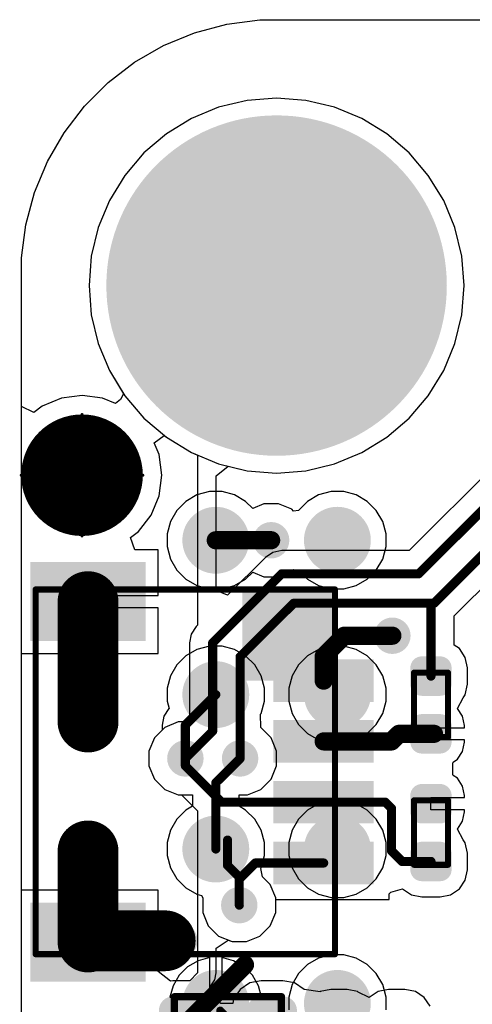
# Model space of a CAD drawing. Header units: inches. Extents: x 0.3 to 40.7, y 0 to 25.4.
# Tile 2 of 15: x 0.3 to 7.7, y 8.9 to 25.1. Entities that reach past the tile are written whole.
import ezdxf

# ---------------------------------------------------------------- set-up
doc = ezdxf.new("R2010")
doc.units = ezdxf.units.IN
for name, color, linetype in [('BOTTOM', 5, 'Continuous'), ('Bottom Solder', 6, 'Continuous'), ('Pad Holes', 156, 'Continuous'), ('TOP', 1, 'Continuous'), ('Top Assembly', 56, 'Continuous'), ('Top Solder', 216, 'Continuous'), ('Via Holes', 16, 'Continuous')]:
    doc.layers.add(name, color=color, linetype=linetype)

# ---------------------------------------------------------------- blocks, each defined once
blk = doc.blocks.new('F_____________1___F_________1_2925')
at = {"layer": 'TOP'}
h = blk.add_hatch(color=1, dxfattribs=at)
edge = h.paths.add_edge_path()
edge.add_arc((0, 0), 0.5, 0, 360)
at = {"layer": 'Top Solder'}
h = blk.add_hatch(color=216, dxfattribs=at)
edge = h.paths.add_edge_path()
edge.add_arc((0, 0), 1, 0, 360)
at = {"layer": 'TOP'}
for points, const_width in [([(0.5, 0, 1), (-0.5, 0, 1)], 1), ([(-0.75, 0, 1), (-0.25, 0, 1)], 0.5), ([(0.25, 0, 1), (0.75, 0, 1)], 0.5)]:
    blk.add_lwpolyline(points, format="xyb", close=True, dxfattribs=dict(at, const_width=const_width))
at = {"layer": 'Top Assembly', "const_width": 0.05}
for points in [[(0, 0), (0, 1)], [(0, 0), (-1, 0)], [(1, 0), (0, 0)], [(0, -1), (0, 0)]]:
    blk.add_lwpolyline(points, dxfattribs=at)
at = {"layer": 'Top Assembly'}
for points, const_width in [([(-0.012, 1, 1), (0.012, 1, 1)], 0.025), ([(0.5, 0, 1), (-0.5, 0, 1)], 0.05), ([(-1.012, 0, 1), (-0.988, 0, 1)], 0.025), ([(-0.512, 0, 1), (-0.487, 0, 1)], 0.025), ([(-0.012, 0, 1), (0.012, 0, 1)], 0.025), ([(-0.012, 0, 1), (0.012, 0, 1)], 0.025), ([(-0.012, 0, 1), (0.012, 0, 1)], 0.025), ([(-0.012, 0, 1), (0.012, 0, 1)], 0.025), ([(0.487, 0, 1), (0.512, 0, 1)], 0.025), ([(0.988, 0, 1), (1.012, 0, 1)], 0.025), ([(-0.012, -1, 1), (0.012, -1, 1)], 0.025)]:
    blk.add_lwpolyline(points, format="xyb", close=True, dxfattribs=dict(at, const_width=const_width))
blk = doc.blocks.new('RES_0402_2936')
at = {"layer": 'TOP'}
h = blk.add_hatch(color=1, dxfattribs=at)
edge = h.paths.add_edge_path()
edge.add_arc((-0.34, -0.15), 0.14, 270, 360)
edge.add_line((-0.2, -0.15), (-0.2, 0.15))
edge.add_arc((-0.34, 0.15), 0.14, 0, 90)
edge.add_line((-0.34, 0.29), (-0.61, 0.29))
edge.add_arc((-0.61, 0.15), 0.14, 90, 180)
edge.add_line((-0.75, 0.15), (-0.75, -0.15))
edge.add_arc((-0.61, -0.15), 0.14, 180, 270)
edge.add_line((-0.61, -0.29), (-0.34, -0.29))
h = blk.add_hatch(color=1, dxfattribs=at)
edge = h.paths.add_edge_path()
edge.add_arc((0.34, 0.15), 0.14, 90, 180)
edge.add_line((0.2, 0.15), (0.2, -0.15))
edge.add_arc((0.34, -0.15), 0.14, 180, 270)
edge.add_line((0.34, -0.29), (0.61, -0.29))
edge.add_arc((0.61, -0.15), 0.14, 270, 360)
edge.add_line((0.75, -0.15), (0.75, 0.15))
edge.add_arc((0.61, 0.15), 0.14, 0, 90)
edge.add_line((0.61, 0.29), (0.34, 0.29))
at = {"layer": 'Top Solder'}
h = blk.add_hatch(color=216, dxfattribs=at)
edge = h.paths.add_edge_path()
edge.add_arc((-0.34, -0.15), 0.19, 270, 360)
edge.add_line((-0.15, -0.15), (-0.15, 0.15))
edge.add_arc((-0.34, 0.15), 0.19, 0, 90)
edge.add_line((-0.34, 0.34), (-0.61, 0.34))
edge.add_arc((-0.61, 0.15), 0.19, 90, 180)
edge.add_line((-0.8, 0.15), (-0.8, -0.15))
edge.add_arc((-0.61, -0.15), 0.19, 180, 270)
edge.add_line((-0.61, -0.34), (-0.34, -0.34))
h = blk.add_hatch(color=216, dxfattribs=at)
edge = h.paths.add_edge_path()
edge.add_arc((0.34, 0.15), 0.19, 90, 180)
edge.add_line((0.15, 0.15), (0.15, -0.15))
edge.add_arc((0.34, -0.15), 0.19, 180, 270)
edge.add_line((0.34, -0.34), (0.61, -0.34))
edge.add_arc((0.61, -0.15), 0.19, 270, 360)
edge.add_line((0.8, -0.15), (0.8, 0.15))
edge.add_arc((0.61, 0.15), 0.19, 0, 90)
edge.add_line((0.61, 0.34), (0.34, 0.34))
at = {"layer": 'Top Assembly', "const_width": 0.1}
for points in [[(-0.53, -0.28), (-0.53, 0.28)], [(0.53, 0.28), (-0.53, 0.28)], [(0.53, -0.28), (0.53, 0.28)], [(0.53, -0.28), (-0.53, -0.28)]]:
    blk.add_lwpolyline(points, dxfattribs=at)
at = {"layer": 'Top Assembly', "const_width": 0.05}
for points in [[(-0.555, 0.28, 1), (-0.505, 0.28, 1)], [(-0.555, 0.28, 1), (-0.505, 0.28, 1)], [(0.505, 0.28, 1), (0.555, 0.28, 1)], [(0.505, 0.28, 1), (0.555, 0.28, 1)], [(-0.555, -0.28, 1), (-0.505, -0.28, 1)], [(-0.555, -0.28, 1), (-0.505, -0.28, 1)], [(0.505, -0.28, 1), (0.555, -0.28, 1)], [(0.505, -0.28, 1), (0.555, -0.28, 1)]]:
    blk.add_lwpolyline(points, format="xyb", close=True, dxfattribs=at)
blk = doc.blocks.new('RES_0402_2937')
at = {"layer": 'TOP'}
h = blk.add_hatch(color=1, dxfattribs=at)
edge = h.paths.add_edge_path()
edge.add_arc((-0.34, -0.15), 0.14, 270, 360)
edge.add_line((-0.2, -0.15), (-0.2, 0.15))
edge.add_arc((-0.34, 0.15), 0.14, 0, 90)
edge.add_line((-0.34, 0.29), (-0.61, 0.29))
edge.add_arc((-0.61, 0.15), 0.14, 90, 180)
edge.add_line((-0.75, 0.15), (-0.75, -0.15))
edge.add_arc((-0.61, -0.15), 0.14, 180, 270)
edge.add_line((-0.61, -0.29), (-0.34, -0.29))
h = blk.add_hatch(color=1, dxfattribs=at)
edge = h.paths.add_edge_path()
edge.add_arc((0.34, 0.15), 0.14, 90, 180)
edge.add_line((0.2, 0.15), (0.2, -0.15))
edge.add_arc((0.34, -0.15), 0.14, 180, 270)
edge.add_line((0.34, -0.29), (0.61, -0.29))
edge.add_arc((0.61, -0.15), 0.14, 270, 360)
edge.add_line((0.75, -0.15), (0.75, 0.15))
edge.add_arc((0.61, 0.15), 0.14, 0, 90)
edge.add_line((0.61, 0.29), (0.34, 0.29))
at = {"layer": 'Top Solder'}
h = blk.add_hatch(color=216, dxfattribs=at)
edge = h.paths.add_edge_path()
edge.add_arc((-0.34, -0.15), 0.19, 270, 360)
edge.add_line((-0.15, -0.15), (-0.15, 0.15))
edge.add_arc((-0.34, 0.15), 0.19, 0, 90)
edge.add_line((-0.34, 0.34), (-0.61, 0.34))
edge.add_arc((-0.61, 0.15), 0.19, 90, 180)
edge.add_line((-0.8, 0.15), (-0.8, -0.15))
edge.add_arc((-0.61, -0.15), 0.19, 180, 270)
edge.add_line((-0.61, -0.34), (-0.34, -0.34))
h = blk.add_hatch(color=216, dxfattribs=at)
edge = h.paths.add_edge_path()
edge.add_arc((0.34, 0.15), 0.19, 90, 180)
edge.add_line((0.15, 0.15), (0.15, -0.15))
edge.add_arc((0.34, -0.15), 0.19, 180, 270)
edge.add_line((0.34, -0.34), (0.61, -0.34))
edge.add_arc((0.61, -0.15), 0.19, 270, 360)
edge.add_line((0.8, -0.15), (0.8, 0.15))
edge.add_arc((0.61, 0.15), 0.19, 0, 90)
edge.add_line((0.61, 0.34), (0.34, 0.34))
at = {"layer": 'Top Assembly', "const_width": 0.1}
for points in [[(-0.53, 0.28), (-0.53, -0.28)], [(-0.53, 0.28), (0.53, 0.28)], [(0.53, 0.28), (0.53, -0.28)], [(-0.53, -0.28), (0.53, -0.28)]]:
    blk.add_lwpolyline(points, dxfattribs=at)
at = {"layer": 'Top Assembly', "const_width": 0.05}
for points in [[(-0.555, 0.28, 1), (-0.505, 0.28, 1)], [(-0.555, 0.28, 1), (-0.505, 0.28, 1)], [(0.505, 0.28, 1), (0.555, 0.28, 1)], [(0.505, 0.28, 1), (0.555, 0.28, 1)], [(-0.555, -0.28, 1), (-0.505, -0.28, 1)], [(-0.555, -0.28, 1), (-0.505, -0.28, 1)], [(0.505, -0.28, 1), (0.555, -0.28, 1)], [(0.505, -0.28, 1), (0.555, -0.28, 1)]]:
    blk.add_lwpolyline(points, format="xyb", close=True, dxfattribs=at)
blk = doc.blocks.new('SM04B_SRSS_TB_LF__SN__F_________1_2938')
at = {"layer": 'TOP'}
for points in [[(-3.4, 2.838), (-2.2, 2.838), (-2.2, 1.038), (-3.4, 1.038)], [(2.2, 2.838), (3.4, 2.838), (3.4, 1.038), (2.2, 1.038)], [(-1.8, -1.162), (-1.2, -1.162), (-1.2, -2.712), (-1.8, -2.712)], [(-0.8, -1.162), (-0.2, -1.162), (-0.2, -2.712), (-0.8, -2.712)], [(0.2, -1.162), (0.8, -1.162), (0.8, -2.712), (0.2, -2.712)], [(1.2, -1.162), (1.8, -1.162), (1.8, -2.712), (1.2, -2.712)]]:
    blk.add_hatch(color=1, dxfattribs=at).paths.add_polyline_path(points)
at = {"layer": 'Top Assembly'}
blk.add_hatch(color=56, dxfattribs=at).paths.add_polyline_path([(1.5, -2.125), (3, -2.125), (3, -0.6), (1.5, -0.6)])
at = {"layer": 'Top Solder'}
for points in [[(-3.45, 2.888), (-2.15, 2.888), (-2.15, 0.988), (-3.45, 0.988)], [(2.15, 2.888), (3.45, 2.888), (3.45, 0.988), (2.15, 0.988)], [(-1.85, -1.112), (-1.15, -1.112), (-1.15, -2.762), (-1.85, -2.762)], [(-0.85, -1.112), (-0.15, -1.112), (-0.15, -2.762), (-0.85, -2.762)], [(0.15, -1.112), (0.85, -1.112), (0.85, -2.762), (0.15, -2.762)], [(1.15, -1.112), (1.85, -1.112), (1.85, -2.762), (1.15, -2.762)]]:
    blk.add_hatch(color=216, dxfattribs=at).paths.add_polyline_path(points)
at = {"layer": 'Top Assembly', "const_width": 0.1}
for points in [[(-3, 2.8), (-3, -2.125)], [(-3, 2.8), (0.675, 2.8)], [(0.675, 2.8), (3, 2.8)], [(3, 2.8), (3, -2.125)], [(-3, -2.125), (0, -2.125)], [(3, -2.125), (0, -2.125)]]:
    blk.add_lwpolyline(points, dxfattribs=at)
at = {"layer": 'Top Assembly', "const_width": 0.05}
for points in [[(-3.025, 2.8, 1), (-2.975, 2.8, 1)], [(-3.025, 2.8, 1), (-2.975, 2.8, 1)], [(0.65, 2.8, 1), (0.7, 2.8, 1)], [(0.65, 2.8, 1), (0.7, 2.8, 1)], [(2.975, 2.8, 1), (3.025, 2.8, 1)], [(2.975, 2.8, 1), (3.025, 2.8, 1)], [(-3.025, -2.125, 1), (-2.975, -2.125, 1)], [(-3.025, -2.125, 1), (-2.975, -2.125, 1)], [(-0.025, -2.125, 1), (0.025, -2.125, 1)], [(-0.025, -2.125, 1), (0.025, -2.125, 1)], [(2.975, -2.125, 1), (3.025, -2.125, 1)], [(2.975, -2.125, 1), (3.025, -2.125, 1)]]:
    blk.add_lwpolyline(points, format="xyb", close=True, dxfattribs=at)
blk = doc.blocks.new('LEDC1608X80N_AK_2940')
at = {"layer": 'TOP'}
h = blk.add_hatch(color=1, dxfattribs=at)
edge = h.paths.add_edge_path()
edge.add_arc((-0.545, -0.255), 0.18, 270, 360)
edge.add_line((-0.365, -0.255), (-0.365, 0.255))
edge.add_arc((-0.545, 0.255), 0.18, 0, 90)
edge.add_line((-0.545, 0.435), (-0.905, 0.435))
edge.add_arc((-0.905, 0.255), 0.18, 90, 180)
edge.add_line((-1.085, 0.255), (-1.085, -0.255))
edge.add_arc((-0.905, -0.255), 0.18, 180, 270)
edge.add_line((-0.905, -0.435), (-0.545, -0.435))
h = blk.add_hatch(color=1, dxfattribs=at)
edge = h.paths.add_edge_path()
edge.add_arc((0.545, 0.255), 0.18, 90, 180)
edge.add_line((0.365, 0.255), (0.365, -0.255))
edge.add_arc((0.545, -0.255), 0.18, 180, 270)
edge.add_line((0.545, -0.435), (0.905, -0.435))
edge.add_arc((0.905, -0.255), 0.18, 270, 360)
edge.add_line((1.085, -0.255), (1.085, 0.255))
edge.add_arc((0.905, 0.255), 0.18, 0, 90)
edge.add_line((0.905, 0.435), (0.545, 0.435))
at = {"layer": 'Top Solder'}
h = blk.add_hatch(color=216, dxfattribs=at)
edge = h.paths.add_edge_path()
edge.add_arc((-0.545, -0.255), 0.23, 270, 360)
edge.add_line((-0.315, -0.255), (-0.315, 0.255))
edge.add_arc((-0.545, 0.255), 0.23, 0, 90)
edge.add_line((-0.545, 0.485), (-0.905, 0.485))
edge.add_arc((-0.905, 0.255), 0.23, 90, 180)
edge.add_line((-1.135, 0.255), (-1.135, -0.255))
edge.add_arc((-0.905, -0.255), 0.23, 180, 270)
edge.add_line((-0.905, -0.485), (-0.545, -0.485))
h = blk.add_hatch(color=216, dxfattribs=at)
edge = h.paths.add_edge_path()
edge.add_arc((0.545, 0.255), 0.23, 90, 180)
edge.add_line((0.315, 0.255), (0.315, -0.255))
edge.add_arc((0.545, -0.255), 0.23, 180, 270)
edge.add_line((0.545, -0.485), (0.905, -0.485))
edge.add_arc((0.905, -0.255), 0.23, 270, 360)
edge.add_line((1.135, -0.255), (1.135, 0.255))
edge.add_arc((0.905, 0.255), 0.23, 0, 90)
edge.add_line((0.905, 0.485), (0.545, 0.485))
at = {"layer": 'Top Assembly'}
for points, const_width in [([(-0.88, 0.48), (-0.88, -0.48)], 0.12), ([(0.88, 0.48), (-0.88, 0.48)], 0.12), ([(0.88, -0.48), (0.88, 0.48)], 0.12), ([(0.127, 0.254), (-0.127, 0)], 0.127), ([(0.127, 0.254), (0.127, -0.254)], 0.127), ([(0.127, -0.254), (-0.127, 0)], 0.127), ([(0.88, -0.48), (-0.88, -0.48)], 0.12)]:
    blk.add_lwpolyline(points, dxfattribs=dict(at, const_width=const_width))
for points, const_width in [([(-0.91, 0.48, 1), (-0.85, 0.48, 1)], 0.06), ([(-0.91, 0.48, 1), (-0.85, 0.48, 1)], 0.06), ([(0.85, 0.48, 1), (0.91, 0.48, 1)], 0.06), ([(0.85, 0.48, 1), (0.91, 0.48, 1)], 0.06), ([(0.095, 0.254, 1), (0.159, 0.254, 1)], 0.0635), ([(0.095, 0.254, 1), (0.159, 0.254, 1)], 0.0635), ([(-0.159, 0, 1), (-0.095, 0, 1)], 0.0635), ([(-0.159, 0, 1), (-0.095, 0, 1)], 0.0635), ([(0.095, -0.254, 1), (0.159, -0.254, 1)], 0.0635), ([(0.095, -0.254, 1), (0.159, -0.254, 1)], 0.0635), ([(-0.91, -0.48, 1), (-0.85, -0.48, 1)], 0.06), ([(-0.91, -0.48, 1), (-0.85, -0.48, 1)], 0.06), ([(0.85, -0.48, 1), (0.91, -0.48, 1)], 0.06), ([(0.85, -0.48, 1), (0.91, -0.48, 1)], 0.06)]:
    blk.add_lwpolyline(points, format="xyb", close=True, dxfattribs=dict(at, const_width=const_width))
blk = doc.blocks.new('TP_1_00MM_B_2942')
at = {"layer": 'BOTTOM'}
h = blk.add_hatch(color=5, dxfattribs=at)
edge = h.paths.add_edge_path()
edge.add_arc((0, 0), 0.5, 0, 360)
at = {"layer": 'Bottom Solder'}
h = blk.add_hatch(color=6, dxfattribs=at)
edge = h.paths.add_edge_path()
edge.add_arc((0, 0), 0.55, 0, 360)
blk = doc.blocks.new('TP_1_00MM_B_2943')
at = {"layer": 'BOTTOM'}
h = blk.add_hatch(color=5, dxfattribs=at)
edge = h.paths.add_edge_path()
edge.add_arc((0, 0), 0.5, 0, 360)
at = {"layer": 'Bottom Solder'}
h = blk.add_hatch(color=6, dxfattribs=at)
edge = h.paths.add_edge_path()
edge.add_arc((0, 0), 0.55, 0, 360)
blk = doc.blocks.new('TP_1_00MM_B_2944')
at = {"layer": 'BOTTOM'}
h = blk.add_hatch(color=5, dxfattribs=at)
edge = h.paths.add_edge_path()
edge.add_arc((0, 0), 0.5, 0, 360)
at = {"layer": 'Bottom Solder'}
h = blk.add_hatch(color=6, dxfattribs=at)
edge = h.paths.add_edge_path()
edge.add_arc((0, 0), 0.55, 0, 360)
blk = doc.blocks.new('TP_1_00MM_B_2945')
at = {"layer": 'BOTTOM'}
h = blk.add_hatch(color=5, dxfattribs=at)
edge = h.paths.add_edge_path()
edge.add_arc((0, 0), 0.5, 0, 360)
at = {"layer": 'Bottom Solder'}
h = blk.add_hatch(color=6, dxfattribs=at)
edge = h.paths.add_edge_path()
edge.add_arc((0, 0), 0.55, 0, 360)
blk = doc.blocks.new('TP_1_00MM_B_2946')
at = {"layer": 'BOTTOM'}
h = blk.add_hatch(color=5, dxfattribs=at)
edge = h.paths.add_edge_path()
edge.add_arc((0, 0), 0.5, 0, 360)
at = {"layer": 'Bottom Solder'}
h = blk.add_hatch(color=6, dxfattribs=at)
edge = h.paths.add_edge_path()
edge.add_arc((0, 0), 0.55, 0, 360)
blk = doc.blocks.new('TP_1_00MM_B_2947')
at = {"layer": 'BOTTOM'}
h = blk.add_hatch(color=5, dxfattribs=at)
edge = h.paths.add_edge_path()
edge.add_arc((0, 0), 0.5, 0, 360)
at = {"layer": 'Bottom Solder'}
h = blk.add_hatch(color=6, dxfattribs=at)
edge = h.paths.add_edge_path()
edge.add_arc((0, 0), 0.55, 0, 360)
blk = doc.blocks.new('TP_1_00MM_B_2948')
at = {"layer": 'BOTTOM'}
h = blk.add_hatch(color=5, dxfattribs=at)
edge = h.paths.add_edge_path()
edge.add_arc((0, 0), 0.5, 0, 360)
at = {"layer": 'Bottom Solder'}
h = blk.add_hatch(color=6, dxfattribs=at)
edge = h.paths.add_edge_path()
edge.add_arc((0, 0), 0.55, 0, 360)
blk = doc.blocks.new('TP_1_00MM_B_2949')
at = {"layer": 'BOTTOM'}
h = blk.add_hatch(color=5, dxfattribs=at)
edge = h.paths.add_edge_path()
edge.add_arc((0, 0), 0.5, 0, 360)
at = {"layer": 'Bottom Solder'}
h = blk.add_hatch(color=6, dxfattribs=at)
edge = h.paths.add_edge_path()
edge.add_arc((0, 0), 0.55, 0, 360)

msp = doc.modelspace()

# ---------------------------------------------------------------- hatches: boundary and pattern name
at = {"layer": 'BOTTOM'}
h = msp.add_hatch(color=5, dxfattribs=at)
edge = h.paths.add_edge_path()
edge.add_arc((4.5, 20.68), 1.5, 0, 360)
h = msp.add_hatch(color=5, dxfattribs=at)
edge = h.paths.add_edge_path()
edge.add_arc((4.41, 16.49), 0.3, 0, 360)
h = msp.add_hatch(color=5, dxfattribs=at)
edge = h.paths.add_edge_path()
edge.add_arc((6.404, 14.919), 0.3, 0, 360)
h = msp.add_hatch(color=5, dxfattribs=at)
edge = h.paths.add_edge_path()
edge.add_arc((3, 12.9), 0.3, 0, 360)
h = msp.add_hatch(color=5, dxfattribs=at)
edge = h.paths.add_edge_path()
edge.add_arc((3.9, 12.9), 0.3, 0, 360)
h = msp.add_hatch(color=5, dxfattribs=at)
edge = h.paths.add_edge_path()
edge.add_arc((3.886, 10.486), 0.3, 0, 360)
h = msp.add_hatch(color=5, dxfattribs=at)
edge = h.paths.add_edge_path()
edge.add_arc((2.9, 9.9), 0.3, 0, 360)
at = {"layer": 'Bottom Solder'}
h = msp.add_hatch(color=6, dxfattribs=at)
edge = h.paths.add_edge_path()
edge.add_arc((4.5, 20.68), 2.8, 0, 360)
at = {"layer": 'Pad Holes'}
h = msp.add_hatch(color=7, dxfattribs=at)
edge = h.paths.add_edge_path()
edge.add_arc((4.5, 20.68), 1.6, 0, 360)
at = {"layer": 'TOP'}
h = msp.add_hatch(color=1, dxfattribs=at)
edge = h.paths.add_edge_path()
edge.add_arc((4.5, 20.68), 1.5, 0, 360)
h = msp.add_hatch(color=1, dxfattribs=at)
edge = h.paths.add_edge_path()
edge.add_arc((4.41, 16.49), 0.3, 0, 360)
h = msp.add_hatch(color=1, dxfattribs=at)
edge = h.paths.add_edge_path()
edge.add_arc((6.404, 14.919), 0.3, 0, 360)
h = msp.add_hatch(color=1, dxfattribs=at)
edge = h.paths.add_edge_path()
edge.add_arc((3, 12.9), 0.3, 0, 360)
h = msp.add_hatch(color=1, dxfattribs=at)
edge = h.paths.add_edge_path()
edge.add_arc((3.9, 12.9), 0.3, 0, 360)
h = msp.add_hatch(color=1, dxfattribs=at)
edge = h.paths.add_edge_path()
edge.add_arc((3.886, 10.486), 0.3, 0, 360)
h = msp.add_hatch(color=1, dxfattribs=at)
edge = h.paths.add_edge_path()
edge.add_arc((2.9, 9.9), 0.3, 0, 360)
at = {"layer": 'Top Solder'}
h = msp.add_hatch(color=216, dxfattribs=at)
edge = h.paths.add_edge_path()
edge.add_arc((4.5, 20.68), 2.8, 0, 360)
at = {"layer": 'Via Holes'}
h = msp.add_hatch(color=7, dxfattribs=at)
edge = h.paths.add_edge_path()
edge.add_arc((4.41, 16.49), 0.15, 0, 360)
h = msp.add_hatch(color=7, dxfattribs=at)
edge = h.paths.add_edge_path()
edge.add_arc((6.404, 14.919), 0.15, 0, 360)
h = msp.add_hatch(color=7, dxfattribs=at)
edge = h.paths.add_edge_path()
edge.add_arc((3, 12.9), 0.15, 0, 360)
h = msp.add_hatch(color=7, dxfattribs=at)
edge = h.paths.add_edge_path()
edge.add_arc((3.9, 12.9), 0.15, 0, 360)
h = msp.add_hatch(color=7, dxfattribs=at)
edge = h.paths.add_edge_path()
edge.add_arc((3.886, 10.486), 0.15, 0, 360)
h = msp.add_hatch(color=7, dxfattribs=at)
edge = h.paths.add_edge_path()
edge.add_arc((2.9, 9.9), 0.15, 0, 360)

# ---------------------------------------------------------------- linework, layer by layer
at = {"layer": 'BOTTOM'}
for p, q in [((3.149, 24.84), (3.68, 24.982)), ((3.68, 24.982), (4.225, 25.054)), ((4.225, 25.054), (4.5, 25.054)), ((4.5, 25.054), (15.79, 25.054)), ((2.641, 24.63), (3.149, 24.84)), ((2.165, 24.355), (2.641, 24.63)), ((1.729, 24.02), (2.165, 24.355)), ((1.34, 23.631), (1.729, 24.02)), ((4.017, 23.727), (3.547, 23.614)), ((4.5, 23.765), (4.017, 23.727)), ((4.983, 23.727), (4.5, 23.765)), ((5.453, 23.614), (4.983, 23.727)), ((1.005, 23.195), (1.34, 23.631)), ((3.547, 23.614), (3.1, 23.428)), ((5.9, 23.428), (5.453, 23.614)), ((3.1, 23.428), (2.687, 23.175)), ((6.313, 23.175), (5.9, 23.428)), ((0.73, 22.719), (1.005, 23.195)), ((2.687, 23.175), (2.319, 22.861)), ((6.681, 22.861), (6.313, 23.175)), ((2.319, 22.861), (2.005, 22.493)), ((6.995, 22.493), (6.681, 22.861)), ((0.52, 22.211), (0.73, 22.719)), ((2.005, 22.493), (1.752, 22.08)), ((7.248, 22.08), (6.995, 22.493)), ((0.378, 21.68), (0.52, 22.211)), ((1.752, 22.08), (1.566, 21.633)), ((7.434, 21.633), (7.248, 22.08)), ((0.306, 21.135), (0.378, 21.68)), ((1.566, 21.633), (1.453, 21.163)), ((7.547, 21.163), (7.434, 21.633)), ((0.306, 20.86), (0.306, 21.135)), ((1.453, 21.163), (1.416, 20.68)), ((7.585, 20.68), (7.547, 21.163)), ((0.306, 4.5), (0.306, 20.86)), ((1.416, 20.68), (1.453, 20.197)), ((7.547, 20.197), (7.585, 20.68)), ((1.453, 20.197), (1.566, 19.727)), ((7.434, 19.727), (7.547, 20.197)), ((1.566, 19.727), (1.752, 19.28)), ((7.248, 19.28), (7.434, 19.727)), ((1.752, 19.28), (2.005, 18.867)), ((6.995, 18.867), (7.248, 19.28)), ((2.005, 18.867), (2.319, 18.499)), ((6.681, 18.499), (6.995, 18.867)), ((2.319, 18.499), (2.687, 18.185)), ((6.313, 18.185), (6.681, 18.499)), ((2.687, 18.185), (3.1, 17.932)), ((5.9, 17.932), (6.313, 18.185)), ((3.1, 17.932), (3.547, 17.746)), ((5.453, 17.746), (5.9, 17.932)), ((3.547, 17.746), (4.017, 17.633)), ((4.983, 17.633), (5.453, 17.746)), ((4.017, 17.633), (4.5, 17.596)), ((4.5, 17.596), (4.983, 17.633)), ((3.191, 17.235), (3.009, 17.13)), ((3.395, 17.29), (3.191, 17.235)), ((3.605, 17.29), (3.395, 17.29)), ((3.809, 17.235), (3.605, 17.29)), ((3.991, 17.13), (3.809, 17.235)), ((5.191, 17.235), (5.009, 17.13)), ((5.395, 17.29), (5.191, 17.235)), ((5.605, 17.29), (5.395, 17.29)), ((5.809, 17.235), (5.605, 17.29)), ((5.991, 17.13), (5.809, 17.235)), ((3.009, 17.13), (2.86, 16.981)), ((4.107, 17.014), (3.991, 17.13)), ((4.291, 17.09), (4.107, 17.014)), ((4.529, 17.09), (4.291, 17.09)), ((4.75, 16.999), (4.529, 17.09)), ((5.009, 17.13), (4.86, 16.981)), ((6.14, 16.981), (5.991, 17.13)), ((2.86, 16.981), (2.755, 16.799)), ((4.778, 16.97), (4.75, 16.999)), ((4.86, 16.981), (4.778, 16.97)), ((6.246, 16.799), (6.14, 16.981)), ((2.755, 16.799), (2.7, 16.595)), ((6.3, 16.595), (6.246, 16.799)), ((2.7, 16.595), (2.7, 16.385)), ((6.3, 16.385), (6.3, 16.595)), ((2.7, 16.385), (2.755, 16.181)), ((6.246, 16.181), (6.3, 16.385)), ((2.755, 16.181), (2.86, 15.999)), ((6.14, 15.999), (6.246, 16.181)), ((2.86, 15.999), (3.009, 15.85)), ((3.991, 15.85), (4.107, 15.966)), ((4.107, 15.966), (4.291, 15.89)), ((4.291, 15.89), (4.529, 15.89)), ((4.529, 15.89), (4.75, 15.981)), ((4.75, 15.981), (4.778, 16.01)), ((4.778, 16.01), (4.86, 15.999)), ((4.86, 15.999), (5.009, 15.85)), ((5.991, 15.85), (6.14, 15.999)), ((3.009, 15.85), (3.191, 15.745)), ((3.191, 15.745), (3.395, 15.69)), ((3.605, 15.69), (3.809, 15.745)), ((3.809, 15.745), (3.991, 15.85)), ((5.009, 15.85), (5.191, 15.745)), ((5.191, 15.745), (5.395, 15.69)), ((5.605, 15.69), (5.809, 15.745)), ((5.809, 15.745), (5.991, 15.85)), ((3.395, 15.69), (3.605, 15.69)), ((5.395, 15.69), (5.605, 15.69)), ((3.395, 14.75), (3.191, 14.695)), ((3.605, 14.75), (3.395, 14.75)), ((3.809, 14.695), (3.605, 14.75)), ((5.395, 14.75), (5.191, 14.695)), ((5.605, 14.75), (5.395, 14.75)), ((5.809, 14.695), (5.605, 14.75)), ((3.009, 14.59), (2.86, 14.441)), ((3.191, 14.695), (3.009, 14.59)), ((3.991, 14.59), (3.809, 14.695)), ((4.14, 14.441), (3.991, 14.59)), ((5.009, 14.59), (4.86, 14.441)), ((5.191, 14.695), (5.009, 14.59)), ((5.991, 14.59), (5.809, 14.695)), ((6.14, 14.441), (5.991, 14.59)), ((2.86, 14.441), (2.755, 14.259)), ((4.245, 14.259), (4.14, 14.441)), ((4.86, 14.441), (4.755, 14.259)), ((6.246, 14.259), (6.14, 14.441)), ((2.755, 14.259), (2.7, 14.055)), ((4.3, 14.055), (4.245, 14.259)), ((4.755, 14.259), (4.7, 14.055)), ((6.3, 14.055), (6.246, 14.259)), ((2.7, 14.055), (2.7, 13.845)), ((4.3, 13.845), (4.3, 14.055)), ((4.7, 14.055), (4.7, 13.845)), ((6.3, 13.845), (6.3, 14.055)), ((2.7, 13.845), (2.733, 13.723)), ((4.245, 13.641), (4.3, 13.845)), ((4.7, 13.845), (4.755, 13.641)), ((6.246, 13.641), (6.3, 13.845)), ((2.73, 13.72), (2.647, 13.596)), ((2.733, 13.723), (2.73, 13.72)), ((4.237, 13.626), (4.245, 13.641)), ((4.24, 13.409), (4.237, 13.626)), ((4.755, 13.641), (4.86, 13.459)), ((6.14, 13.459), (6.246, 13.641)), ((2.647, 13.596), (2.618, 13.45)), ((2.618, 13.45), (2.618, 13.366)), ((4.86, 13.459), (5.009, 13.31)), ((5.991, 13.31), (6.14, 13.459)), ((2.618, 13.366), (2.491, 13.24)), ((4.409, 13.24), (4.24, 13.409)), ((5.009, 13.31), (5.191, 13.205)), ((5.809, 13.205), (5.991, 13.31)), ((2.491, 13.24), (2.4, 13.019)), ((4.5, 13.019), (4.409, 13.24)), ((5.191, 13.205), (5.395, 13.15)), ((5.395, 13.15), (5.605, 13.15)), ((5.605, 13.15), (5.809, 13.205)), ((2.4, 13.019), (2.4, 12.781)), ((4.5, 12.781), (4.5, 13.019)), ((2.4, 12.781), (2.491, 12.56)), ((4.409, 12.56), (4.5, 12.781)), ((2.491, 12.56), (2.66, 12.391)), ((4.24, 12.391), (4.409, 12.56)), ((2.66, 12.391), (2.881, 12.3)), ((4.019, 12.3), (4.24, 12.391)), ((2.881, 12.3), (3.118, 12.3)), ((3.118, 12.3), (3.118, 12.113)), ((3.882, 12.113), (3.882, 12.3)), ((3.882, 12.3), (4.019, 12.3)), ((5.191, 12.155), (5.009, 12.05)), ((5.395, 12.21), (5.191, 12.155)), ((5.605, 12.21), (5.395, 12.21)), ((5.809, 12.155), (5.605, 12.21)), ((5.991, 12.05), (5.809, 12.155)), ((3.009, 12.05), (2.86, 11.901)), ((3.118, 12.113), (3.009, 12.05)), ((3.991, 12.05), (3.882, 12.113)), ((4.14, 11.901), (3.991, 12.05)), ((5.009, 12.05), (4.86, 11.901)), ((6.14, 11.901), (5.991, 12.05)), ((2.86, 11.901), (2.755, 11.719)), ((4.245, 11.719), (4.14, 11.901)), ((4.86, 11.901), (4.755, 11.719)), ((6.246, 11.719), (6.14, 11.901)), ((2.755, 11.719), (2.7, 11.515)), ((4.3, 11.515), (4.245, 11.719)), ((4.755, 11.719), (4.7, 11.515)), ((6.3, 11.515), (6.246, 11.719)), ((2.7, 11.515), (2.7, 11.305)), ((4.3, 11.305), (4.3, 11.515)), ((4.7, 11.515), (4.7, 11.305)), ((6.3, 11.305), (6.3, 11.515)), ((2.7, 11.305), (2.755, 11.101)), ((4.245, 11.101), (4.3, 11.305)), ((4.7, 11.305), (4.755, 11.101)), ((6.246, 11.101), (6.3, 11.305)), ((2.755, 11.101), (2.86, 10.919)), ((4.24, 11.091), (4.245, 11.101)), ((4.267, 10.953), (4.24, 11.091)), ((4.755, 11.101), (4.86, 10.919)), ((6.14, 10.919), (6.246, 11.101)), ((2.86, 10.919), (3.009, 10.77)), ((4.395, 10.826), (4.267, 10.953)), ((4.86, 10.919), (5.009, 10.77)), ((5.991, 10.77), (6.14, 10.919)), ((3.009, 10.77), (3.191, 10.665)), ((4.486, 10.605), (4.395, 10.826)), ((5.009, 10.77), (5.191, 10.665)), ((5.809, 10.665), (5.991, 10.77)), ((3.191, 10.665), (3.267, 10.644)), ((3.267, 10.644), (3.286, 10.605)), ((3.286, 10.605), (3.286, 10.367)), ((4.486, 10.367), (4.486, 10.605)), ((5.191, 10.665), (5.395, 10.61)), ((5.395, 10.61), (5.605, 10.61)), ((5.605, 10.61), (5.809, 10.665)), ((3.286, 10.367), (3.377, 10.146)), ((4.395, 10.146), (4.486, 10.367)), ((3.377, 10.146), (3.546, 9.977)), ((4.226, 9.977), (4.395, 10.146)), ((3.546, 9.977), (3.767, 9.886)), ((3.767, 9.886), (4.005, 9.886)), ((4.005, 9.886), (4.226, 9.977)), ((3.209, 9.573), (3.037, 9.473)), ((3.4, 9.624), (3.209, 9.573)), ((3.4, 8.97), (3.4, 9.624)), ((3.791, 9.573), (3.6, 9.624)), ((3.6, 9.624), (3.6, 8.97)), ((3.963, 9.473), (3.791, 9.573)), ((5.191, 9.615), (5.009, 9.51)), ((5.395, 9.67), (5.191, 9.615)), ((5.605, 9.67), (5.395, 9.67)), ((5.809, 9.615), (5.605, 9.67)), ((5.991, 9.51), (5.809, 9.615)), ((3.037, 9.473), (2.897, 9.333)), ((4.103, 9.333), (3.963, 9.473)), ((5.009, 9.51), (4.86, 9.361)), ((6.14, 9.361), (5.991, 9.51)), ((2.897, 9.333), (2.797, 9.161)), ((4.203, 9.161), (4.103, 9.333)), ((4.86, 9.361), (4.755, 9.179)), ((6.246, 9.179), (6.14, 9.361)), ((2.797, 9.161), (2.746, 8.97)), ((4.254, 8.97), (4.203, 9.161)), ((4.755, 9.179), (4.7, 8.975)), ((6.3, 8.975), (6.246, 9.179)), ((2.746, 8.97), (3.4, 8.97)), ((3.6, 8.97), (4.254, 8.97)), ((4.7, 8.975), (4.7, 8.765)), ((6.3, 8.765), (6.3, 8.975))]:
    msp.add_line(p, q, dxfattribs=at)
for points, const_width in [([(3.5, 16.49), (4.41, 16.49)], 0.3), ([(3, 13.45), (3.5, 13.95)], 0.15), ([(3, 12.9), (3, 13.45)], 0.15), ([(3.5, 12.5), (3.9, 12.9)], 0.15), ([(3.5, 11.41), (3.5, 12.5)], 0.15), ([(3.694, 11.14), (3.694, 11.557)], 0.15), ([(3.694, 11.14), (3.886, 10.948)], 0.15), ([(3.886, 10.486), (3.886, 10.948)], 0.15)]:
    msp.add_lwpolyline(points, dxfattribs=dict(at, const_width=const_width))
for points, const_width in [([(3.425, 16.49, 1), (3.575, 16.49, 1)], 0.15), ([(4.335, 16.49, 1), (4.485, 16.49, 1)], 0.15), ([(3.463, 13.95, 1), (3.538, 13.95, 1)], 0.075), ([(2.962, 13.45, 1), (3.037, 13.45, 1)], 0.075), ([(2.962, 13.45, 1), (3.037, 13.45, 1)], 0.075), ([(2.962, 12.9, 1), (3.037, 12.9, 1)], 0.075), ([(3.862, 12.9, 1), (3.938, 12.9, 1)], 0.075), ([(3.463, 12.5, 1), (3.538, 12.5, 1)], 0.075), ([(3.463, 12.5, 1), (3.538, 12.5, 1)], 0.075), ([(3.656, 11.557, 1), (3.731, 11.557, 1)], 0.075), ([(3.463, 11.41, 1), (3.538, 11.41, 1)], 0.075), ([(3.656, 11.14, 1), (3.731, 11.14, 1)], 0.075), ([(3.656, 11.14, 1), (3.731, 11.14, 1)], 0.075), ([(3.849, 10.948, 1), (3.924, 10.948, 1)], 0.075), ([(3.849, 10.948, 1), (3.924, 10.948, 1)], 0.075), ([(3.849, 10.486, 1), (3.924, 10.486, 1)], 0.075)]:
    msp.add_lwpolyline(points, format="xyb", close=True, dxfattribs=dict(at, const_width=const_width))
at = {"layer": 'TOP'}
for p, q in [((3.149, 24.84), (3.68, 24.982)), ((3.68, 24.982), (4.225, 25.054)), ((4.225, 25.054), (4.5, 25.054)), ((4.5, 25.054), (15.725, 25.054)), ((2.641, 24.63), (3.149, 24.84)), ((2.165, 24.355), (2.641, 24.63)), ((1.729, 24.02), (2.165, 24.355)), ((1.34, 23.631), (1.729, 24.02)), ((4.017, 23.727), (3.547, 23.614)), ((4.5, 23.765), (4.017, 23.727)), ((4.983, 23.727), (4.5, 23.765)), ((5.453, 23.614), (4.983, 23.727)), ((1.005, 23.195), (1.34, 23.631)), ((3.547, 23.614), (3.1, 23.428)), ((5.9, 23.428), (5.453, 23.614)), ((3.1, 23.428), (2.687, 23.175)), ((6.313, 23.175), (5.9, 23.428)), ((0.73, 22.719), (1.005, 23.195)), ((2.687, 23.175), (2.319, 22.861)), ((6.681, 22.861), (6.313, 23.175)), ((2.319, 22.861), (2.005, 22.493)), ((6.995, 22.493), (6.681, 22.861)), ((0.52, 22.211), (0.73, 22.719)), ((2.005, 22.493), (1.752, 22.08)), ((7.248, 22.08), (6.995, 22.493)), ((0.378, 21.68), (0.52, 22.211)), ((1.752, 22.08), (1.566, 21.633)), ((7.434, 21.633), (7.248, 22.08)), ((0.306, 21.135), (0.378, 21.68)), ((1.566, 21.633), (1.453, 21.163)), ((7.547, 21.163), (7.434, 21.633)), ((0.306, 20.86), (0.306, 21.135)), ((1.453, 21.163), (1.416, 20.68)), ((7.585, 20.68), (7.547, 21.163)), ((0.306, 18.688), (0.306, 20.86)), ((1.416, 20.68), (1.453, 20.197)), ((7.547, 20.197), (7.585, 20.68)), ((10.62, 20.261), (6.679, 16.32)), ((1.453, 20.197), (1.566, 19.727)), ((7.434, 19.727), (7.547, 20.197)), ((1.566, 19.727), (1.752, 19.28)), ((7.248, 19.28), (7.434, 19.727)), ((1.752, 19.28), (1.984, 18.9)), ((6.995, 18.867), (7.248, 19.28)), ((7.421, 15.244), (11.295, 19.118)), ((0.961, 18.827), (0.644, 18.696)), ((1.3, 18.871), (0.961, 18.827)), ((1.639, 18.827), (1.3, 18.871)), ((1.852, 18.738), (1.639, 18.827)), ((1.932, 18.806), (1.852, 18.738)), ((1.984, 18.9), (1.932, 18.806)), ((6.681, 18.499), (6.995, 18.867)), ((0.506, 18.589), (0.306, 18.688)), ((0.644, 18.696), (0.506, 18.589)), ((6.313, 18.185), (6.681, 18.499)), ((2.486, 18.093), (2.653, 18.214)), ((2.653, 18.214), (2.687, 18.185)), ((2.687, 18.185), (3.1, 17.932)), ((5.9, 17.932), (6.313, 18.185)), ((2.567, 17.899), (2.486, 18.093)), ((2.611, 17.56), (2.567, 17.899)), ((3.1, 17.932), (3.2, 17.89)), ((3.2, 17.89), (3.2, 15.093)), ((5.453, 17.746), (5.9, 17.932)), ((3.506, 17.551), (3.706, 17.708)), ((3.706, 17.708), (4.017, 17.633)), ((4.983, 17.633), (5.453, 17.746)), ((2.567, 17.221), (2.611, 17.56)), ((3.506, 15.661), (3.506, 17.551)), ((4.017, 17.633), (4.5, 17.596)), ((4.5, 17.596), (4.983, 17.633)), ((2.436, 16.904), (2.567, 17.221)), ((2.227, 16.633), (2.436, 16.904)), ((2.098, 16.534), (2.227, 16.633)), ((2.166, 16.334), (2.098, 16.534)), ((2.553, 16.334), (2.166, 16.334)), ((2.553, 15.58), (2.553, 16.334)), ((4.315, 16.208), (3.691, 15.584)), ((4.439, 16.291), (4.315, 16.208)), ((4.585, 16.32), (4.439, 16.291)), ((6.679, 16.32), (4.585, 16.32)), ((1.399, 15.48), (1.399, 15.58)), ((1.399, 15.58), (2.553, 15.58)), ((3.691, 15.584), (3.506, 15.661)), ((1.299, 14.626), (1.299, 15.48)), ((1.299, 15.48), (1.399, 15.48)), ((2.553, 15.38), (1.499, 15.38)), ((1.499, 15.38), (1.499, 14.626)), ((2.553, 14.626), (2.553, 15.38)), ((7.421, 14.764), (7.421, 15.244)), ((3.178, 15.071), (3.095, 14.947)), ((3.2, 15.093), (3.178, 15.071)), ((3.095, 14.947), (3.066, 14.801)), ((3.066, 14.801), (3.066, 13.507)), ((7.506, 14.707), (7.421, 14.764)), ((0.306, 10.734), (0.306, 14.626)), ((0.306, 14.626), (1.299, 14.626)), ((1.499, 14.626), (2.553, 14.626)), ((7.603, 14.562), (7.506, 14.707)), ((7.638, 14.39), (7.603, 14.562)), ((7.638, 14.12), (7.638, 14.39)), ((7.603, 13.948), (7.638, 14.12)), ((7.571, 13.899), (7.603, 13.948)), ((7.473, 13.724), (7.571, 13.899)), ((7.56, 13.594), (7.473, 13.724)), ((2.881, 13.5), (2.66, 13.409)), ((3.059, 13.5), (2.881, 13.5)), ((3.066, 13.507), (3.059, 13.5)), ((7.591, 13.44), (7.56, 13.594)), ((2.66, 13.409), (2.491, 13.24)), ((7.039, 13.205), (7.039, 13.405)), ((7.039, 13.405), (7.591, 13.405)), ((7.591, 13.405), (7.591, 13.44)), ((2.491, 13.24), (2.4, 13.019)), ((7.591, 13.205), (7.039, 13.205)), ((7.56, 13.016), (7.591, 13.17)), ((7.591, 13.17), (7.591, 13.205)), ((2.4, 13.019), (2.4, 12.781)), ((7.473, 12.886), (7.56, 13.016)), ((7.401, 12.827), (7.406, 12.841)), ((7.401, 12.633), (7.401, 12.827)), ((7.406, 12.841), (7.473, 12.886)), ((2.4, 12.781), (2.491, 12.56)), ((2.491, 12.56), (2.66, 12.391)), ((7.406, 12.619), (7.401, 12.633)), ((7.473, 12.574), (7.406, 12.619)), ((7.56, 12.444), (7.473, 12.574)), ((2.66, 12.391), (2.881, 12.3)), ((7.591, 12.29), (7.56, 12.444)), ((2.881, 12.3), (2.938, 12.3)), ((2.938, 12.3), (3.2, 12.037)), ((7.039, 12.055), (7.039, 12.255)), ((7.039, 12.255), (7.591, 12.255)), ((7.591, 12.255), (7.591, 12.29)), ((3.2, 12.037), (3.2, 9.374)), ((7.591, 12.055), (7.039, 12.055)), ((7.56, 11.866), (7.591, 12.02)), ((7.591, 12.02), (7.591, 12.055)), ((7.473, 11.736), (7.56, 11.866)), ((7.571, 11.561), (7.473, 11.736)), ((7.603, 11.512), (7.571, 11.561)), ((7.638, 11.34), (7.603, 11.512)), ((7.638, 11.07), (7.638, 11.34)), ((7.603, 10.898), (7.638, 11.07)), ((7.506, 10.753), (7.603, 10.898)), ((1.299, 10.734), (0.306, 10.734)), ((1.299, 9.88), (1.299, 10.734)), ((2.553, 10.734), (1.499, 10.734)), ((1.499, 10.734), (1.499, 9.98)), ((2.553, 9.98), (2.553, 10.734)), ((6.349, 10.675), (6.378, 10.702)), ((6.378, 10.702), (6.572, 10.753)), ((6.572, 10.753), (6.717, 10.656)), ((7.361, 10.656), (7.506, 10.753)), ((4.486, 10.367), (4.486, 10.58)), ((4.486, 10.58), (6.349, 10.58)), ((6.349, 10.58), (6.349, 10.675)), ((6.717, 10.656), (6.889, 10.621)), ((6.889, 10.621), (7.189, 10.621)), ((7.189, 10.621), (7.361, 10.656)), ((4.395, 10.146), (4.486, 10.367)), ((4.226, 9.977), (4.395, 10.146)), ((1.499, 9.98), (2.553, 9.98)), ((3.506, 9.778), (3.706, 9.911)), ((3.706, 9.911), (3.767, 9.886)), ((3.767, 9.886), (4.005, 9.886)), ((4.005, 9.886), (4.226, 9.977)), ((1.399, 9.88), (1.299, 9.88)), ((1.399, 9.78), (1.399, 9.88)), ((2.553, 9.78), (1.399, 9.78)), ((2.553, 9.393), (2.553, 9.78)), ((3.506, 9.374), (3.506, 9.778)), ((2.753, 9.236), (2.553, 9.393)), ((2.795, 9.244), (2.753, 9.236)), ((3.071, 9.244), (2.795, 9.244)), ((3.2, 9.374), (3.071, 9.244)), ((3.416, 9.158), (3.483, 9.257)), ((3.483, 9.257), (3.506, 9.374)), ((3.506, 9.374), (3.506, 9.374)), ((4.245, 9.244), (4.058, 9.207)), ((4.605, 9.244), (4.245, 9.244)), ((4.792, 9.207), (4.605, 9.244)), ((3.422, 9.099), (3.416, 9.158)), ((3.468, 9.068), (3.422, 9.099)), ((3.899, 9.101), (3.793, 8.942)), ((4.058, 9.207), (3.899, 9.101)), ((4.951, 9.101), (4.792, 9.207)), ((5.214, 9.062), (4.951, 9.101)), ((5.39, 9.099), (5.218, 9.064)), ((5.66, 9.099), (5.39, 9.099)), ((5.832, 9.064), (5.66, 9.099)), ((6.34, 9.099), (6.168, 9.064)), ((6.61, 9.099), (6.34, 9.099)), ((6.782, 9.064), (6.61, 9.099)), ((3.564, 8.924), (3.468, 9.068)), ((3.575, 8.87), (3.564, 8.924)), ((3.793, 8.942), (3.779, 8.87)), ((5.218, 9.064), (5.214, 9.062)), ((5.842, 9.057), (5.832, 9.064)), ((6.023, 8.967), (5.842, 9.057)), ((6.168, 9.064), (6.023, 8.967)), ((6.927, 8.967), (6.782, 9.064)), ((7.024, 8.822), (6.927, 8.967)), ((3.779, 8.87), (3.575, 8.87))]:
    msp.add_line(p, q, dxfattribs=at)
for points, const_width in [([(6.838, 15.938), (10.891, 19.991)], 0.15), ([(7.089, 15.453), (11.137, 19.5)], 0.15), ([(1.399, 13.499), (1.399, 15.48)], 1), ([(3.448, 14.801), (4.585, 15.938)], 0.15), ([(4.585, 15.938), (6.838, 15.938)], 0.15), ([(3.9, 14.573), (4.78, 15.453)], 0.15), ([(4.78, 15.453), (7.089, 15.453)], 0.15), ([(7.039, 14.255), (7.039, 15.453)], 0.15), ([(5.275, 14.58), (5.614, 14.919)], 0.3), ([(5.614, 14.919), (6.404, 14.919)], 0.3), ([(3.448, 13.348), (3.448, 14.801)], 0.15), ([(3.9, 12.9), (3.9, 14.573)], 0.15), ([(5.275, 14.18), (5.275, 14.58)], 0.3), ([(6.389, 13.18), (6.514, 13.305)], 0.3), ([(6.514, 13.305), (7.089, 13.305)], 0.3), ([(3, 12.9), (3.448, 13.348)], 0.15), ([(5.275, 13.18), (6.389, 13.18)], 0.3), ([(3, 12.778), (3, 12.9)], 0.15), ([(3, 12.778), (3.186, 12.592)], 0.15), ([(3.186, 12.592), (3.186, 12.592)], 0.15), ([(3.186, 12.592), (3.598, 12.18)], 0.15), ([(3.598, 12.18), (5.275, 12.18)], 0.15), ([(5.275, 12.18), (6.289, 12.18)], 0.15), ([(6.289, 12.18), (6.389, 12.08)], 0.15), ([(6.389, 11.38), (6.389, 12.08)], 0.15), ([(1.399, 9.88), (1.399, 11.379)], 1), ([(6.389, 11.38), (6.564, 11.205)], 0.15), ([(3.886, 10.916), (4.15, 11.18)], 0.15), ([(4.15, 11.18), (5.275, 11.18)], 0.15), ([(6.564, 11.205), (7.039, 11.205)], 0.15), ([(3.886, 10.486), (3.886, 10.916)], 0.15), ([(1.419, 9.9), (2.667, 9.9)], 1), ([(1.399, 9.88), (1.419, 9.9)], 0.5), ([(1.419, 9.9), (2.9, 9.9)], 0.5), ([(2.975, 8.5), (3.98, 9.505)], 0.3)]:
    msp.add_lwpolyline(points, dxfattribs=dict(at, const_width=const_width))
for points, const_width in [([(1.149, 15.48, 1), (1.649, 15.48, 1)], 0.5), ([(4.547, 15.938, 1), (4.622, 15.938, 1)], 0.075), ([(4.547, 15.938, 1), (4.622, 15.938, 1)], 0.075), ([(6.8, 15.938, 1), (6.875, 15.938, 1)], 0.075), ([(6.8, 15.938, 1), (6.875, 15.938, 1)], 0.075), ([(4.742, 15.453, 1), (4.817, 15.453, 1)], 0.075), ([(4.742, 15.453, 1), (4.817, 15.453, 1)], 0.075), ([(7.001, 15.453, 1), (7.077, 15.453, 1)], 0.075), ([(7.052, 15.453, 1), (7.127, 15.453, 1)], 0.075), ([(7.052, 15.453, 1), (7.127, 15.453, 1)], 0.075), ([(5.539, 14.919, 1), (5.689, 14.919, 1)], 0.15), ([(5.539, 14.919, 1), (5.689, 14.919, 1)], 0.15), ([(6.329, 14.919, 1), (6.479, 14.919, 1)], 0.15), ([(3.411, 14.801, 1), (3.486, 14.801, 1)], 0.075), ([(3.411, 14.801, 1), (3.486, 14.801, 1)], 0.075), ([(3.862, 14.573, 1), (3.938, 14.573, 1)], 0.075), ([(3.862, 14.573, 1), (3.938, 14.573, 1)], 0.075), ([(5.2, 14.58, 1), (5.349, 14.58, 1)], 0.15), ([(5.2, 14.58, 1), (5.349, 14.58, 1)], 0.15), ([(5.2, 14.18, 1), (5.349, 14.18, 1)], 0.15), ([(7.001, 14.255, 1), (7.077, 14.255, 1)], 0.075), ([(1.149, 13.499, 1), (1.649, 13.499, 1)], 0.5), ([(6.439, 13.305, 1), (6.589, 13.305, 1)], 0.15), ([(6.439, 13.305, 1), (6.589, 13.305, 1)], 0.15), ([(7.014, 13.305, 1), (7.164, 13.305, 1)], 0.15), ([(3.411, 13.348, 1), (3.486, 13.348, 1)], 0.075), ([(3.411, 13.348, 1), (3.486, 13.348, 1)], 0.075), ([(5.2, 13.18, 1), (5.349, 13.18, 1)], 0.15), ([(6.314, 13.18, 1), (6.464, 13.18, 1)], 0.15), ([(6.314, 13.18, 1), (6.464, 13.18, 1)], 0.15), ([(2.962, 12.9, 1), (3.037, 12.9, 1)], 0.075), ([(2.962, 12.9, 1), (3.037, 12.9, 1)], 0.075), ([(3.862, 12.9, 1), (3.938, 12.9, 1)], 0.075), ([(2.962, 12.778, 1), (3.037, 12.778, 1)], 0.075), ([(2.962, 12.778, 1), (3.037, 12.778, 1)], 0.075), ([(3.149, 12.592, 1), (3.224, 12.592, 1)], 0.075), ([(3.149, 12.592, 1), (3.224, 12.592, 1)], 0.075), ([(3.149, 12.592, 1), (3.224, 12.592, 1)], 0.075), ([(3.149, 12.592, 1), (3.224, 12.592, 1)], 0.075), ([(3.561, 12.18, 1), (3.636, 12.18, 1)], 0.075), ([(3.561, 12.18, 1), (3.636, 12.18, 1)], 0.075), ([(5.237, 12.18, 1), (5.312, 12.18, 1)], 0.075), ([(5.237, 12.18, 1), (5.312, 12.18, 1)], 0.075), ([(6.252, 12.18, 1), (6.327, 12.18, 1)], 0.075), ([(6.252, 12.18, 1), (6.327, 12.18, 1)], 0.075), ([(6.352, 12.08, 1), (6.427, 12.08, 1)], 0.075), ([(6.352, 12.08, 1), (6.427, 12.08, 1)], 0.075), ([(1.149, 11.379, 1), (1.649, 11.379, 1)], 0.5), ([(6.352, 11.38, 1), (6.427, 11.38, 1)], 0.075), ([(6.352, 11.38, 1), (6.427, 11.38, 1)], 0.075), ([(4.113, 11.18, 1), (4.188, 11.18, 1)], 0.075), ([(4.113, 11.18, 1), (4.188, 11.18, 1)], 0.075), ([(5.237, 11.18, 1), (5.312, 11.18, 1)], 0.075), ([(6.527, 11.205, 1), (6.602, 11.205, 1)], 0.075), ([(6.527, 11.205, 1), (6.602, 11.205, 1)], 0.075), ([(7.001, 11.205, 1), (7.077, 11.205, 1)], 0.075), ([(3.849, 10.916, 1), (3.924, 10.916, 1)], 0.075), ([(3.849, 10.916, 1), (3.924, 10.916, 1)], 0.075), ([(3.849, 10.486, 1), (3.924, 10.486, 1)], 0.075), ([(1.149, 9.88, 1), (1.649, 9.88, 1)], 0.5), ([(1.169, 9.9, 1), (1.669, 9.9, 1)], 0.5), ([(2.417, 9.9, 1), (2.917, 9.9, 1)], 0.5), ([(1.275, 9.88, 1), (1.524, 9.88, 1)], 0.25), ([(1.294, 9.9, 1), (1.544, 9.9, 1)], 0.25), ([(1.294, 9.9, 1), (1.544, 9.9, 1)], 0.25), ([(2.775, 9.9, 1), (3.025, 9.9, 1)], 0.25), ([(3.905, 9.505, 1), (4.055, 9.505, 1)], 0.15)]:
    msp.add_lwpolyline(points, format="xyb", close=True, dxfattribs=dict(at, const_width=const_width))

# ---------------------------------------------------------------- block references
for name, p, rotation in [('F_____________1___F_________1_2925', (1.3, 17.56), 270), ('TP_1_00MM_B_2942', (3.5, 16.49), 90), ('SM04B_SRSS_TB_LF__SN__F_________1_2938', (3.337, 12.68), 90), ('RES_0402_2936', (7.039, 13.78), 270), ('TP_1_00MM_B_2945', (3.5, 13.95), 90), ('RES_0402_2937', (7.039, 11.68), 90), ('TP_1_00MM_B_2944', (3.5, 11.41), 90), ('TP_1_00MM_B_2943', (3.5, 8.87), 90), ('LEDC1608X80N_AK_2940', (3.7, 8.5), 180)]:
    msp.add_blockref(name, p, dxfattribs=dict(rotation=rotation))
for name, p in [('TP_1_00MM_B_2946', (5.5, 16.49)), ('TP_1_00MM_B_2948', (5.5, 13.95)), ('TP_1_00MM_B_2949', (5.5, 11.41)), ('TP_1_00MM_B_2947', (5.5, 8.87))]:
    msp.add_blockref(name, p)

doc.saveas('drawing.dxf')
